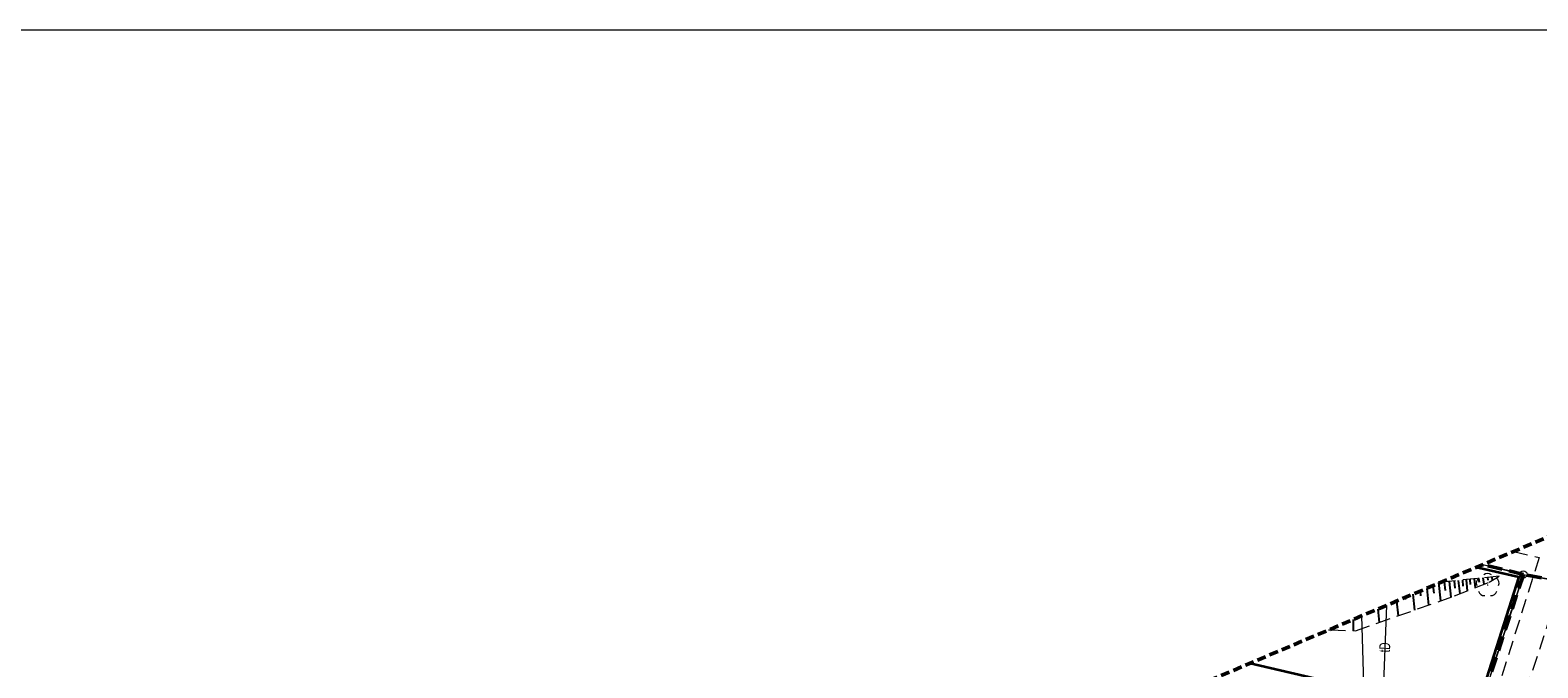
# Model space of a CAD drawing. Header units: metres. Extents: x 6546460 to 6547055, y 5576048 to 5576258.
# Tile 17 of 18: x 6546838 to 6546941, y 5576214 to 5576258. Entities that reach past the tile are written whole.
import ezdxf
from ezdxf.enums import TextEntityAlignment as Align

# ---------------------------------------------------------------- set-up
doc = ezdxf.new("R2010")
doc.units = ezdxf.units.M
doc.header["$MEASUREMENT"] = 0
for name, pattern in [('1.0_0.5', [1.5, 1, -0.5]), ('2', [0.9, 0.6, -0.3]), ('219-500', [0]), ('BKO', [1.5, 1, -0.5]), ('egug-500', [1, 0.5, -0.5])]:
    doc.linetypes.add(name, pattern=pattern)
doc.layers.get('0').update_dxf_attribs({"linetype": 'CONTINUOUS', "lineweight": 5})
for name, color, linetype in [('000 Inne (niezydentyfikowane)', 7, 'CONTINUOUS'), ('202-punkt graniczny', 7, 'CONTINUOUS'), ('218-kontur użytku gruntowego', 7, 'CONTINUOUS'), ('219-działka ewidencyjna', 7, 'CONTINUOUS'), ('chodnik', 7, 'CONTINUOUS'), ('drzewo liściaste', 7, 'CONTINUOUS'), ('ogrodzenie trwałe', 7, 'CONTINUOUS'), ('przewód kanalizacyjny', 7, 'CONTINUOUS'), ('przewód telekomunikacyjny podziemny', 7, 'CONTINUOUS'), ('przewód telekomunikacyjny podziemny-Atr1', 7, 'CONTINUOUS'), ('skarpa nieumocniona', 7, 'CONTINUOUS'), ('Zakres', 7, 'CONTINUOUS')]:
    doc.layers.add(name, color=color, linetype=linetype)
doc.layers.add('LINIE_ZABUDOWY', color=9, linetype='CONTINUOUS', lineweight=18, true_color=0x808080)
doc.layers.add('mpzp', color=4, linetype='BKO', lineweight=50)
doc.styles.get("Standard").update_dxf_attribs({"font": 'Working1250', "width": 0.75})
doc.linetypes.add('902-500', pattern='A,3.75,0,[1,ksztalty.shx,S=0.5,R=0,X=0,Y=0],3.75', length=7.5)

# ---------------------------------------------------------------- blocks, each defined once
blk = doc.blocks.new('202')
at = {"color": 0, "linetype": 'Continuous', "lineweight": 0}
blk.add_circle((0, 0), 0.25, dxfattribs=at)
blk = doc.blocks.new('OP021')
at = {"linetype": 'Continuous', "lineweight": 13}
h = blk.add_hatch(color=0, dxfattribs=at)
edge = h.paths.add_edge_path()
edge.add_arc((0, 0), 0.05, 0, 360)
at = {"color": 0, "linetype": 'Continuous', "lineweight": 13}
for centre, start, end in [((-0.38, 0.124), 121.308, 202.548), ((0, 0.4), 49.272, 130.728), ((0.38, 0.124), 337.452, 58.692), ((-0.235, -0.324), 193.221, 274.871), ((0.235, -0.324), 265.129, 346.779)]:
    blk.add_arc(centre, 0.4, start, end, dxfattribs=at)

msp = doc.modelspace()

# ---------------------------------------------------------------- linework, layer by layer
at = {"linetype": 'Continuous', "lineweight": 18}
msp.add_line((6547054.71, 5576258.2), (6546460.21, 5576258.2), dxfattribs=at)
at = {"layer": '000 Inne (niezydentyfikowane)', "color": 7, "linetype": 'Continuous', "lineweight": 25, "flags": 128}
for points in [[(6546936.64, 5576220.55), (6546936.68, 5576220.2)], [(6546936.94, 5576220.58), (6546937.01, 5576219.97)], [(6546937.25, 5576220.61), (6546937.28, 5576220.35)], [(6546937.55, 5576220.65), (6546937.6, 5576220.21)], [(6546937.86, 5576220.68), (6546937.88, 5576220.5)], [(6546938.16, 5576220.71), (6546938.19, 5576220.49)], [(6546934.51, 5576220.33), (6546934.64, 5576219.07)], [(6546934.89, 5576220.37), (6546934.95, 5576219.79)], [(6546935.24, 5576220.41), (6546935.35, 5576219.32)], [(6546935.57, 5576220.44), (6546935.62, 5576219.94)], [(6546935.86, 5576220.47), (6546935.96, 5576219.55)], [(6546936.14, 5576220.5), (6546936.18, 5576220.08)], [(6546936.39, 5576220.52), (6546936.47, 5576219.76)]]:
    msp.add_lwpolyline(points, dxfattribs=at)
at = {"layer": '000 Inne (niezydentyfikowane)', "color": 7, "linetype": 'Continuous', "lineweight": 25}
for points in [[(6546932.73, 5576219.53), (6546932.85, 5576218.44)], [(6546933.24, 5576219.74), (6546933.27, 5576219.41)], [(6546933.69, 5576219.93), (6546933.81, 5576218.78)], [(6546934.12, 5576220.12), (6546934.17, 5576219.61)], [(6546930.34, 5576218.51), (6546930.43, 5576217.6)], [(6546931.63, 5576219.06), (6546931.73, 5576218.05)], [(6546932.21, 5576219.3), (6546932.22, 5576219.17)], [(6546928.65, 5576217.8), (6546928.66, 5576217.03)]]:
    msp.add_lwpolyline(points, dxfattribs=at)
at = {"layer": '218-kontur użytku gruntowego', "color": 3, "linetype": 'egug-500', "lineweight": 18, "flags": 128}
for points in [[(6546929.11, 5576186.64), (6546940.32, 5576220.89)], [(6546940.32, 5576220.89), (6546929.11, 5576186.64)], [(6546940.32, 5576220.89), (6546972.52, 5576214.77)], [(6546972.52, 5576214.77), (6546940.32, 5576220.89)]]:
    msp.add_lwpolyline(points, dxfattribs=at)
at = {"layer": '218-kontur użytku gruntowego', "color": 3, "linetype": 'egug-500', "lineweight": 18}
for points in [[(6546940.32, 5576220.89), (6546937.54, 5576221.57)], [(6546937.54, 5576221.57), (6546940.32, 5576220.89)]]:
    msp.add_lwpolyline(points, dxfattribs=at)
at = {"layer": '219-działka ewidencyjna', "color": 7, "linetype": '219-500', "lineweight": 18, "flags": 128}
for points in [[(6546940.32, 5576220.89), (6546929.11, 5576186.64)], [(6546940.32, 5576220.89), (6546972.52, 5576214.77)]]:
    msp.add_lwpolyline(points, dxfattribs=at)
at = {"layer": '219-działka ewidencyjna', "color": 7, "linetype": '219-500', "lineweight": 18}
msp.add_lwpolyline([(6546937.54, 5576221.57), (6546940.32, 5576220.89)], dxfattribs=at)
at = {"layer": 'chodnik', "color": 7, "linetype": '1.0_0.5', "lineweight": 18}
msp.add_lwpolyline([(6546939.64, 5576222.46), (6546941.4, 5576222.04), (6546934.92, 5576201.5), (6546930.71, 5576187.85), (6546932.07, 5576187.34), (6546936.78, 5576201.5), (6546943.31, 5576221.49)], dxfattribs=at)
at = {"layer": 'LINIE_ZABUDOWY', "linetype": 'Continuous', "lineweight": 35}
msp.add_lwpolyline([(6546852.22, 5576172.37), (6546921.12, 5576194.92), (6546927.36, 5576213.44), (6546921.58, 5576214.79)], dxfattribs=at)
at = {"layer": 'mpzp', "linetype": 'BKO', "lineweight": 50}
for points in [[(6546848.18, 5576144.71), (6546893.93, 5576164.34), (6546925.3, 5576177.84), (6546939.58, 5576183.99), (6546985.49, 5576203.34), (6546980.49, 5576207.74), (6546972.52, 5576214.77), (6546940.32, 5576220.89), (6546937.54, 5576221.57)], [(6546940.32, 5576220.89), (6546929.11, 5576186.64), (6546935.89, 5576188.96), (6546980.49, 5576207.74)]]:
    msp.add_lwpolyline(points, dxfattribs=at)
at = {"layer": 'ogrodzenie trwałe', "color": 7, "linetype": '902-500', "lineweight": 35}
msp.add_lwpolyline([(6546937.11, 5576221.38), (6546940.02, 5576220.72), (6546937.44, 5576212.7)], dxfattribs=at)
at = {"layer": 'przewód kanalizacyjny', "color": 34, "linetype": 'Continuous', "lineweight": 18}
msp.add_lwpolyline([(6546929.22, 5576218.04), (6546929.97, 5576192.56)], dxfattribs=at)
at = {"layer": 'przewód telekomunikacyjny podziemny', "color": 30, "linetype": 'Continuous', "lineweight": 18}
msp.add_lwpolyline([(6546930.93, 5576218.76), (6546930.54, 5576208.74), (6546927.25, 5576195.93)], dxfattribs=at)
at = {"layer": 'skarpa nieumocniona', "color": 7, "linetype": '1.0_0.5', "lineweight": 18}
msp.add_lwpolyline([(6546926.96, 5576217.08), (6546927.12, 5576217.08), (6546928.82, 5576217.03), (6546935.6, 5576219.41), (6546937.97, 5576220.36), (6546938.66, 5576220.76), (6546934.66, 5576220.35)], dxfattribs=at)
msp.add_lwpolyline([(6546926.96, 5576217.08), (6546927.12, 5576217.08), (6546928.82, 5576217.03), (6546935.6, 5576219.41), (6546937.97, 5576220.36), (6546938.66, 5576220.76), (6546934.66, 5576220.35)], dxfattribs=at)
at = {"layer": 'Zakres', "color": 40, "linetype": '2', "lineweight": 50, "flags": 128}
msp.add_lwpolyline([(6546911.95, 5576210.76), (6546911.79, 5576210.74), (6546877.41, 5576209.15), (6546876.1, 5576209.01), (6546874.37, 5576208.54), (6546874.1, 5576208.44), (6546817.07, 5576185.89), (6546815.71, 5576185.23), (6546814.24, 5576184.2), (6546812.97, 5576182.93), (6546811.94, 5576181.46), (6546811.51, 5576180.65), (6546808.53, 5576174.25), (6546808.38, 5576174.18), (6546736.77, 5576152.25), (6546736.26, 5576152.08), (6546735.57, 5576151.8), (6546634.83, 5576106.65), (6546620.86, 5576132.09), (6546620.75, 5576132.28), (6546619.72, 5576133.75), (6546618.45, 5576135.02), (6546616.98, 5576136.05), (6546615.35, 5576136.81), (6546613.62, 5576137.28), (6546611.83, 5576137.43), (6546611.37, 5576137.42), (6546565.96, 5576135.39), (6546564.64, 5576135.24), (6546562.9, 5576134.78), (6546561.28, 5576134.02), (6546559.76, 5576132.95), (6546552.37, 5576126.67), (6546551.14, 5576125.44), (6546550.11, 5576123.97), (6546549.35, 5576122.34), (6546548.89, 5576120.61), (6546548.73, 5576118.82), (6546548.89, 5576117.03), (6546549.35, 5576115.3), (6546550.11, 5576113.67), (6546551.14, 5576112.2), (6546552.31, 5576111.02), (6546609.23, 5576061.96), (6546609.33, 5576061.87), (6546610.8, 5576060.84), (6546612.43, 5576060.09), (6546614.16, 5576059.62), (6546615.95, 5576059.46), (6546617.74, 5576059.62), (6546619.47, 5576060.09), (6546621.1, 5576060.84), (6546621.53, 5576061.11), (6546667.52, 5576090.76), (6546667.93, 5576090.95), (6546793.15, 5576125.15), (6546793.32, 5576125.2), (6546793.42, 5576125.22), (6546848.17, 5576141.79), (6546848.71, 5576141.97), (6546849.33, 5576142.21), (6546992.38, 5576205.01), (6546993.39, 5576205.52), (6546994.87, 5576206.55), (6546996.14, 5576207.82), (6546997.16, 5576209.29), (6546997.92, 5576210.92), (6546998.39, 5576212.65), (6546998.54, 5576214.44), (6546998.39, 5576216.23), (6546998.13, 5576217.33), (6546993.61, 5576232.86), (6546993.4, 5576233.5), (6546992.64, 5576235.12), (6546991.61, 5576236.59), (6546990.34, 5576237.86), (6546988.87, 5576238.89), (6546987.24, 5576239.65), (6546985.51, 5576240.12), (6546983.72, 5576240.27), (6546981.93, 5576240.12), (6546980.2, 5576239.65), (6546979.69, 5576239.45), (6546912.28, 5576210.85)], close=True, dxfattribs=at)
at = {"layer": 'Zakres', "color": 7, "linetype": '2', "lineweight": 25, "flags": 128}
msp.add_lwpolyline([(6546911.95, 5576210.76), (6546911.79, 5576210.74), (6546877.41, 5576209.15), (6546876.1, 5576209.01), (6546874.37, 5576208.54), (6546874.1, 5576208.44), (6546817.07, 5576185.89), (6546815.71, 5576185.23), (6546814.24, 5576184.2), (6546812.97, 5576182.93), (6546811.94, 5576181.46), (6546811.51, 5576180.65), (6546808.53, 5576174.25), (6546808.38, 5576174.18), (6546736.77, 5576152.25), (6546736.26, 5576152.08), (6546735.57, 5576151.8), (6546634.83, 5576106.65), (6546620.86, 5576132.09), (6546620.75, 5576132.28), (6546619.72, 5576133.75), (6546618.45, 5576135.02), (6546616.98, 5576136.05), (6546615.35, 5576136.81), (6546613.62, 5576137.28), (6546611.83, 5576137.43), (6546611.37, 5576137.42), (6546565.96, 5576135.39), (6546564.64, 5576135.24), (6546562.9, 5576134.78), (6546561.28, 5576134.02), (6546559.76, 5576132.95), (6546552.37, 5576126.67), (6546551.14, 5576125.44), (6546550.11, 5576123.97), (6546549.35, 5576122.34), (6546548.89, 5576120.61), (6546548.73, 5576118.82), (6546548.89, 5576117.03), (6546549.35, 5576115.3), (6546550.11, 5576113.67), (6546551.14, 5576112.2), (6546552.31, 5576111.02), (6546609.23, 5576061.96), (6546609.33, 5576061.87), (6546610.8, 5576060.84), (6546612.43, 5576060.09), (6546614.16, 5576059.62), (6546615.95, 5576059.46), (6546617.74, 5576059.62), (6546619.47, 5576060.09), (6546621.1, 5576060.84), (6546621.53, 5576061.11), (6546667.52, 5576090.76), (6546667.93, 5576090.95), (6546793.15, 5576125.15), (6546793.32, 5576125.2), (6546793.42, 5576125.22), (6546848.17, 5576141.79), (6546848.71, 5576141.97), (6546849.33, 5576142.21), (6546992.38, 5576205.01), (6546993.39, 5576205.52), (6546994.87, 5576206.55), (6546996.14, 5576207.82), (6546997.16, 5576209.29), (6546997.92, 5576210.92), (6546998.39, 5576212.65), (6546998.54, 5576214.44), (6546998.39, 5576216.23), (6546998.13, 5576217.33), (6546993.61, 5576232.86), (6546993.4, 5576233.5), (6546992.64, 5576235.12), (6546991.61, 5576236.59), (6546990.34, 5576237.86), (6546988.87, 5576238.89), (6546987.24, 5576239.65), (6546985.51, 5576240.12), (6546983.72, 5576240.27), (6546981.93, 5576240.12), (6546980.2, 5576239.65), (6546979.69, 5576239.45), (6546912.28, 5576210.85)], close=True, dxfattribs=at)

# ---------------------------------------------------------------- block references
at = {"layer": '202-punkt graniczny', "color": 7, "linetype": 'Continuous', "lineweight": 18}
msp.add_blockref('202', (6546940.32, 5576220.89), dxfattribs=at)
at = {"layer": 'drzewo liściaste', "color": 94, "linetype": 'Continuous', "lineweight": 18}
msp.add_blockref('OP021', (6546937.87, 5576220.16), dxfattribs=at)

# ---------------------------------------------------------------- texts
at = {"layer": 'przewód telekomunikacyjny podziemny-Atr1', "color": 30, "width": 0.667}
msp.add_text('tD', height=0.75, rotation=87.794, dxfattribs=at).set_placement((6546930.8, 5576215.55), align=Align.MIDDLE_LEFT)

doc.saveas('drawing.dxf')
